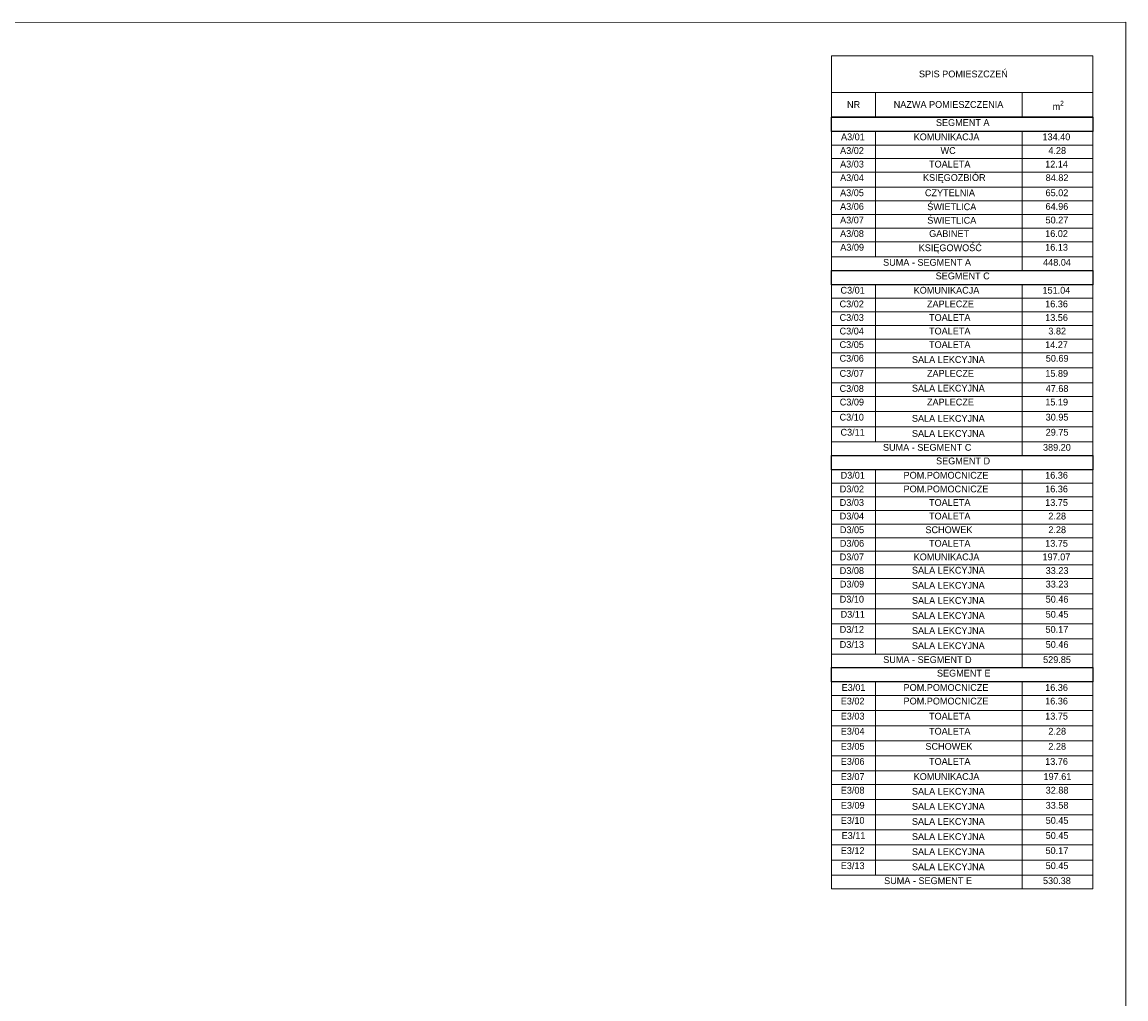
# Model space of a CAD drawing. Header units: centimetres. Extents: x -17621 to 77377, y -18613 to 66.
# Tile 166 of 173: x 50342 to 57648, y -12015 to -5551. Entities that reach past the tile are written whole.
import ezdxf

# ---------------------------------------------------------------- set-up
doc = ezdxf.new("R2010")
doc.units = ezdxf.units.CM
for name, color, linetype in [('PDF2_Text', 7, 'Continuous'), ('PDF3_WIDOKOWA', 7, 'Continuous'), ('PDF4_A060 OZNACZENIA', 7, 'Continuous'), ('PDF4_A220 ŚCIANY WEWNĘTRZNE', 7, 'Continuous'), ('PDF4_Text', 7, 'Continuous'), ('PDF_Text', 7, 'Continuous')]:
    doc.layers.add(name, color=color, linetype=linetype)
doc.styles.add('PDF Century Gothic', font='GOTHIC.TTF')

msp = doc.modelspace()

# ---------------------------------------------------------------- linework, layer by layer
at = {"layer": 'PDF3_WIDOKOWA', "color": 7, "lineweight": 5, "true_color": 0xffffff}
msp.add_lwpolyline([(41959.3, -18480), (41959.3, -5555.6), (57648.1, -5550.6), (57648.1, -18475)], close=True, dxfattribs=at)
at = {"layer": 'PDF4_A060 OZNACZENIA', "lineweight": 9}
for points in [[(57428, -7193.9), (55698.3, -7193.9), (55698.3, -5774), (57428, -5774)], [(57428, -8418.1), (55698.3, -8418.1), (55698.3, -7193.9), (57428, -7193.9)], [(57428, -9822.7), (55698.3, -9822.7), (55698.3, -8418.1), (57428, -8418.1)]]:
    msp.add_lwpolyline(points, close=True, dxfattribs=at)
for points in [[(55698.3, -6016.2), (57428, -6016.2)], [(55990.4, -6016.2), (55990.4, -6178.7)], [(56960.7, -6016.2), (56960.7, -6178.7)], [(55698.3, -6178.7), (57428, -6178.7)], [(55698.3, -6273.5), (57428, -6273.5)], [(55990.4, -6273.5), (55990.4, -7104.1)], [(56960.7, -6273.5), (56960.7, -7193.9)], [(55698.3, -6364.1), (57428, -6364.1)], [(55698.3, -6453.9), (57428, -6453.9)], [(55698.3, -6543.6), (57428, -6543.6)], [(55698.3, -6643.5), (57428, -6643.5)], [(55698.3, -6734.1), (57428, -6734.1)], [(55698.3, -6823.9), (57428, -6823.9)], [(55698.3, -6913.6), (57428, -6913.6)], [(55698.3, -7004.2), (57428, -7004.2)], [(55698.3, -7104.1), (57428, -7104.1)], [(55698.3, -7288.7), (57428, -7288.7)], [(55990.4, -7288.7), (55990.4, -8328.4)], [(56960.7, -7288.7), (56960.7, -8418.1)], [(55698.3, -7378.4), (57428, -7378.4)], [(55698.3, -7469), (57428, -7469)], [(55698.3, -7558.8), (57428, -7558.8)], [(55698.3, -7648.5), (57428, -7648.5)], [(55698.3, -7739.1), (57428, -7739.1)], [(55698.3, -7839), (57428, -7839)], [(55698.3, -7938.9), (57428, -7938.9)], [(55698.3, -8028.7), (57428, -8028.7)], [(55698.3, -8128.6), (57428, -8128.6)], [(55698.3, -8228.5), (57428, -8228.5)], [(55698.3, -8328.4), (57428, -8328.4)], [(55698.3, -8513), (57428, -8513)], [(55990.4, -8513), (55990.4, -9733)], [(56960.7, -8513), (56960.7, -9822.7)], [(55698.3, -8602.7), (57428, -8602.7)], [(55698.3, -8693.3), (57428, -8693.3)], [(55698.3, -8783), (57428, -8783)], [(55698.3, -8872.8), (57428, -8872.8)], [(55698.3, -8963.4), (57428, -8963.4)], [(55698.3, -9053.1), (57428, -9053.1)], [(55698.3, -9142.9), (57428, -9142.9)], [(55698.3, -9233.5), (57428, -9233.5)], [(55698.3, -9333.4), (57428, -9333.4)], [(55698.3, -9433.3), (57428, -9433.3)], [(55698.3, -9533.2), (57428, -9533.2)], [(55698.3, -9633.1), (57428, -9633.1)], [(55698.3, -9733), (57428, -9733)], [(55698.3, -9822.7), (57428, -9822.7)], [(55698.3, -9822.7), (55698.3, -11286.6), (57428, -11286.6)], [(57428, -9822.7), (57428, -11286.6)], [(55698.3, -9917.6), (57428, -9917.6)], [(55990.4, -9917.6), (55990.4, -11196)], [(56960.7, -9917.6), (56960.7, -11286.6)], [(55698.3, -10007.3), (57428, -10007.3)], [(55698.3, -10107.2), (57428, -10107.2)], [(55698.3, -10207.1), (57428, -10207.1)], [(55698.3, -10307), (57428, -10307)], [(55698.3, -10406.9), (57428, -10406.9)], [(55698.3, -10506.9), (57428, -10506.9)], [(55698.3, -10596.6), (57428, -10596.6)], [(55698.3, -10696.5), (57428, -10696.5)], [(55698.3, -10796.4), (57428, -10796.4)], [(55698.3, -10896.3), (57428, -10896.3)], [(55698.3, -10996.2), (57428, -10996.2)], [(55698.3, -11096.1), (57428, -11096.1)], [(55698.3, -11196), (57428, -11196)]]:
    msp.add_lwpolyline(points, dxfattribs=at)
at = {"layer": 'PDF4_A220 ŚCIANY WEWNĘTRZNE', "lineweight": 25}
for points in [[(55699.2, -6179.6), (57428, -6179.6), (57428, -6274.4), (55699.2, -6274.4)], [(55699.2, -7194.7), (57428, -7194.7), (57428, -7289.5), (55699.2, -7289.5)], [(55699.2, -8418.1), (57428, -8418.1), (57428, -8513), (55699.2, -8513)], [(55699.2, -9822.7), (57428, -9822.7), (57428, -9917.6), (55699.2, -9917.6)]]:
    msp.add_lwpolyline(points, close=True, dxfattribs=at)

# ---------------------------------------------------------------- texts
at = {"layer": 'PDF2_Text', "attachment_point": 4, "style": 'PDF Century Gothic'}
for s, insert, char_height in [('KSIĘGOZBIÓR', (56304.7, -6586.2), 45.005), ('ŚWIETLICA', (56333.3, -6773.1), 45.01), ('ŚWIETLICA', (56333.3, -6862.8), 45.01), ('KSIĘGOWOŚĆ', (56276.5, -7051), 45.01), ('SALA LEKCYJNA', (56231.7, -7784.1), 45.005), ('SALA LEKCYJNA', (56231.7, -7973.7), 45.005), ('SALA LEKCYJNA', (56231.7, -8173.6), 45.005), ('SALA LEKCYJNA', (56231.7, -8273.5), 45.005), ('SALA LEKCYJNA', (56231.7, -9178.5), 45.005), ('SALA LEKCYJNA', (56231.7, -9278.5), 45.005), ('SALA LEKCYJNA', (56231.7, -9378.4), 45.005), ('SALA LEKCYJNA', (56231.7, -9478.3), 45.005), ('SALA LEKCYJNA', (56231.7, -9578.2), 45.005), ('SALA LEKCYJNA', (56231.7, -9678.1), 45.005), ('SALA LEKCYJNA', (56231.7, -10641.6), 45.005), ('SALA LEKCYJNA', (56231.7, -10741.5), 45.005), ('SALA LEKCYJNA', (56231.7, -10841.4), 45.005), ('SALA LEKCYJNA', (56231.7, -10941.3), 45.005), ('SALA LEKCYJNA', (56231.7, -11041.2), 45.005), ('SALA LEKCYJNA', (56231.7, -11141.1), 45.005)]:
    msp.add_mtext(s, dxfattribs=dict(at, insert=insert, char_height=char_height))
at = {"layer": 'PDF4_Text', "attachment_point": 4, "style": 'PDF Century Gothic'}
for s, insert, char_height in [('NR', (55802, -6096.2), 45.01), ('NAZWA POMIESZCZENIA', (56111.1, -6096.2), 45.009), ('SEGMENT A', (56390.5, -6215.6), 45.01), ('A3/01', (55762.3, -6310.5), 45.01), ('KOMUNIKACJA', (56243.2, -6310.5), 45.009), ('134.40', (57095.8, -6310.5), 45.01), ('A3/02', (55756.3, -6401.1), 45.01), ('WC', (56421, -6401.1), 45.01), ('4.28', (57134.7, -6401.1), 45.01), ('A3/03', (55756.3, -6490.8), 45.01), ('TOALETA', (56344.8, -6490.8), 45.01), ('12.14', (57113.6, -6490.8), 45.01), ('A3/04', (55756.3, -6580.6), 45.01), ('84.82', (57117, -6580.6), 45.01), ('A3/05', (55756.3, -6680.5), 45.01), ('CZYTELNIA', (56317.7, -6680.5), 45.01), ('65.02', (57116.1, -6680.5), 45.01), ('A3/06', (55756.3, -6771.1), 45.01), ('64.96', (57116.1, -6771.1), 45.01), ('A3/07', (55756.3, -6860.8), 45.01), ('50.27', (57116.1, -6860.8), 45.01), ('A3/08', (55756.3, -6950.6), 45.01), ('GABINET', (56345.6, -6950.6), 45.01), ('16.02', (57113.6, -6950.6), 45.01), ('A3/09', (55757.2, -7041.2), 45.01), ('16.13', (57113.6, -7041.2), 45.01), ('SUMA - SEGMENT A', (56040.8, -7141.1), 45.009), ('448.04', (57100, -7141.1), 45.01), ('SEGMENT C', (56388.8, -7230.8), 45.01), ('C3/01', (55758.9, -7325.6), 45.01), ('KOMUNIKACJA', (56243.2, -7325.6), 45.009), ('151.04', (57095.8, -7325.6), 45.01), ('C3/02', (55752.9, -7416.2), 45.01), ('ZAPLECZE', (56331.2, -7416.2), 45.01), ('16.36', (57113.6, -7416.2), 45.01), ('C3/03', (55752.9, -7506), 45.01), ('TOALETA', (56344.8, -7506), 45.01), ('13.56', (57113.6, -7506), 45.01), ('C3/04', (55752.9, -7595.7), 45.01), ('TOALETA', (56344.8, -7595.7), 45.01), ('3.82', (57134.7, -7595.7), 45.01), ('C3/05', (55752.9, -7685.5), 45.01), ('TOALETA', (56344.8, -7685.5), 45.01), ('14.27', (57113.6, -7685.5), 45.01), ('C3/06', (55752.9, -7776.1), 45.01), ('50.69', (57117.8, -7776.1), 45.01), ('C3/07', (55752.9, -7876), 45.01), ('ZAPLECZE', (56331.2, -7876), 45.01), ('15.89', (57114.4, -7876), 45.01), ('C3/08', (55752.9, -7975.9), 45.01), ('47.68', (57117, -7975.9), 45.01), ('C3/09', (55753.8, -8065.7), 45.01), ('ZAPLECZE', (56331.2, -8065.7), 45.01), ('15.19', (57114.4, -8065.7), 45.01), ('C3/10', (55752.9, -8165.6), 45.01), ('30.95', (57117, -8165.6), 45.01), ('C3/11', (55758.9, -8265.5), 45.01), ('29.75', (57117, -8265.5), 45.01), ('SUMA - SEGMENT C', (56040, -8365.4), 45.009), ('389.20', (57099.2, -8365.4), 45.01), ('SEGMENT D', (56391.4, -8455.1), 45.01), ('D3/01', (55759.7, -8550), 45.01), ('POM.POMOCNICZE', (56176.3, -8550), 45.009), ('16.36', (57113.6, -8550), 45.01), ('D3/02', (55753.8, -8640.6), 45.01), ('POM.POMOCNICZE', (56176.3, -8640.6), 45.009), ('16.36', (57113.6, -8640.6), 45.01), ('D3/03', (55753.8, -8730.3), 45.01), ('TOALETA', (56344.8, -8730.3), 45.01), ('13.75', (57113.6, -8730.3), 45.01), ('D3/04', (55753.8, -8820.1), 45.01), ('TOALETA', (56344.8, -8820.1), 45.01), ('2.28', (57134.7, -8820.1), 45.01), ('D3/05', (55754.6, -8910.7), 45.01), ('SCHOWEK', (56321.1, -8910.7), 45.01), ('2.28', (57134.7, -8910.7), 45.01), ('D3/06', (55754.6, -9000.4), 45.01), ('TOALETA', (56344.8, -9000.4), 45.01), ('13.75', (57113.6, -9000.4), 45.01), ('D3/07', (55753.8, -9090.2), 45.01), ('KOMUNIKACJA', (56243.2, -9090.2), 45.009), ('197.07', (57095.8, -9090.2), 45.01), ('D3/08', (55753.8, -9180.8), 45.01), ('33.23', (57117, -9180.8), 45.01), ('D3/09', (55754.6, -9270.5), 45.01), ('33.23', (57117, -9270.5), 45.01), ('D3/10', (55753.8, -9370.4), 45.01), ('50.46', (57117, -9370.4), 45.01), ('D3/11', (55759.7, -9470.3), 45.01), ('50.45', (57117, -9470.3), 45.01), ('D3/12', (55753.8, -9570.2), 45.01), ('50.17', (57116.1, -9570.2), 45.01), ('D3/13', (55753.8, -9670.1), 45.01), ('50.46', (57117, -9670.1), 45.01), ('SUMA - SEGMENT D', (56041.7, -9770.1), 45.009), ('529.85', (57100, -9770.1), 45.01), ('SEGMENT E', (56397.3, -9859.8), 45.01), ('E3/01', (55766.5, -9954.6), 45.01), ('POM.POMOCNICZE', (56176.3, -9954.6), 45.009), ('16.36', (57113.6, -9954.6), 45.01), ('E3/02', (55760.6, -10044.4), 45.01), ('POM.POMOCNICZE', (56176.3, -10044.4), 45.009), ('16.36', (57113.6, -10044.4), 45.01), ('E3/03', (55760.6, -10144.3), 45.01), ('TOALETA', (56344.8, -10144.3), 45.01), ('13.75', (57113.6, -10144.3), 45.01), ('E3/04', (55760.6, -10244.2), 45.01), ('TOALETA', (56344.8, -10244.2), 45.01), ('2.28', (57134.7, -10244.2), 45.01), ('E3/05', (55760.6, -10344.1), 45.01), ('SCHOWEK', (56321.1, -10344.1), 45.01), ('2.28', (57134.7, -10344.1), 45.01), ('E3/06', (55760.6, -10444), 45.01), ('TOALETA', (56344.8, -10444), 45.01), ('13.76', (57113.6, -10444), 45.01), ('E3/07', (55760.6, -10543.9), 45.01), ('KOMUNIKACJA', (56243.2, -10543.9), 45.009), ('197.61', (57102.6, -10543.9), 45.01), ('E3/08', (55760.6, -10634.5), 45.01), ('32.88', (57117, -10634.5), 45.01), ('E3/09', (55761.4, -10734.4), 45.01), ('33.58', (57117, -10734.4), 45.01), ('E3/10', (55760.6, -10834.4), 45.01), ('50.45', (57117, -10834.4), 45.01), ('E3/11', (55766.5, -10934.3), 45.01), ('50.45', (57117, -10934.3), 45.01), ('E3/12', (55760.6, -11034.2), 45.01), ('50.17', (57116.1, -11034.2), 45.01), ('E3/13', (55760.6, -11134.1), 45.01), ('50.45', (57117, -11134.1), 45.01), ('SUMA - SEGMENT E', (56047.6, -11233.2), 45.009), ('530.38', (57099.2, -11233.2), 45.01)]:
    msp.add_mtext(s, dxfattribs=dict(at, insert=insert, char_height=char_height))
at = {"layer": 'PDF_Text', "char_height": 45.004, "attachment_point": 4, "style": 'PDF Century Gothic'}
for s, insert in [('SPIS POMIESZCZEŃ', (56278.2, -5894.2)), ('\\A1;m{\\H0.7x;\\S2^ ;}', (57162.7, -6101.8))]:
    msp.add_mtext(s, dxfattribs=dict(at, insert=insert))

doc.saveas('drawing.dxf')
